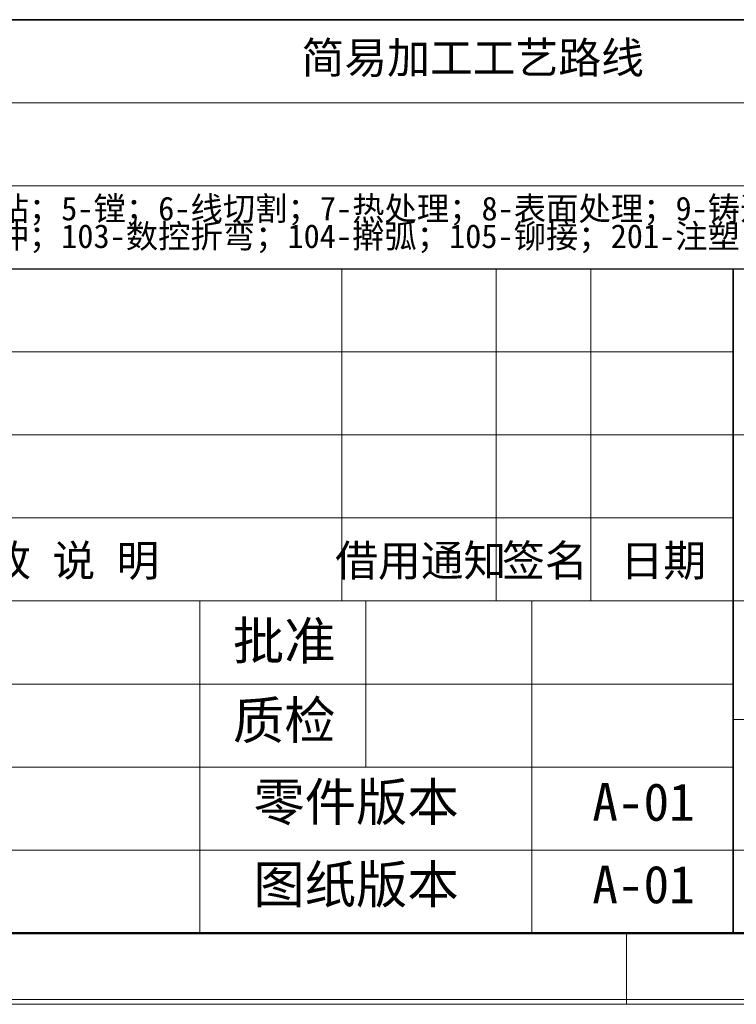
# Model space of a CAD drawing. Header units: millimetres. Extents: x -55 to 731, y 0 to 297.
# Tile 8 of 19: x 264 to 324, y 0 to 83. Entities that reach past the tile are written whole.
import ezdxf

# ---------------------------------------------------------------- set-up
doc = ezdxf.new("R2010")
doc.units = ezdxf.units.MM
doc.layers.add('标注层', color=150, linetype='Continuous')
doc.layers.add('细线层', color=7, linetype='Continuous', lineweight=25)
doc.styles.add('SLDTEXTSTYLE0', font='仿宋_GB2312', dxfattribs={"bigfont": 'bigfont'})
doc.styles.add('SLDTEXTSTYLE1', font='仿宋_GB2312')
doc.styles.add('SLDTEXTSTYLE2', font='SIMSUN.TTC', dxfattribs={"bigfont": 'bigfont'})
doc.styles.add('SLDTEXTSTYLE3', font='HYSWLONGFANGSONG.TTF', dxfattribs={"bigfont": 'bigfont'})

# ---------------------------------------------------------------- blocks, each defined once
blk = doc.blocks.new('SW_NOTE_1')
at = {"color": 0, "linetype": 'Continuous', "lineweight": 0, "char_height": 2, "attachment_point": 1, "style": 'SLDTEXTSTYLE2'}
for s, insert in [('1-车\\M+181472-铣\\M+181473-\\M+19681\\M+181474-钻\\M+181475-镗\\M+181476-线\\M+190D8\\M+18A84\\M+181477-热处\\M+1979D\\M+181478-\\M+1955C\\M+196CA处\\M+1979D\\M+181479-铸\\M+191A2\\M+1814710-焊\\M+190DA\\M+1814711-\\M+195FA电', (0, 2.327)), ('101-\\M+18C83\\M+18CF5\\M+190D8\\M+18147102-\\M+19094\\M+18D54\\M+19974\\M+18147103-\\M+19094\\M+18D54\\M+190DC\\M+19C5E\\M+18147104-擀\\M+18CCA\\M+18147105-铆\\M+190DA\\M+18147201-\\M+1928D\\M+19159\\M+18147202-\\M+18C83\\M+18CF5\\M+191C5\\M+188F3\\M+18147203-挤\\M+18F6F\\M+191C5\\M+188F3\\M+18147 999-\\M+191B4\\M+1975D\\M+19286\\M+195B6\\M+19560\\M+18F71', (0, -0.001))]:
    blk.add_mtext(s, dxfattribs=dict(at, insert=insert))

msp = doc.modelspace()

# ---------------------------------------------------------------- linework, layer by layer
at = {"color": 7, "linetype": 'Continuous', "lineweight": 35}
for p, q in [((233.9959, 82.9894), (413.9959, 82.9894)), ((323.9959, 61.9894), (323.9959, 5.9894)), ((413.9959, 5.9894), (233.9959, 5.9894))]:
    msp.add_line(p, q, dxfattribs=at)
at = {"color": 7, "linetype": 'Continuous', "lineweight": 18}
for p, q in [((233.9959, 75.9894), (413.9959, 75.9894)), ((367.9959, 68.9894), (233.9959, 68.9894)), ((290.9959, 33.9894), (290.9959, 61.9894)), ((303.9959, 33.9894), (303.9959, 61.9894)), ((311.9959, 33.9894), (311.9959, 61.9894)), ((323.9959, 54.9894), (233.9959, 54.9894)), ((323.9959, 47.9894), (233.9959, 47.9894)), ((323.9959, 47.9894), (367.9959, 47.9894)), ((323.9959, 40.9894), (233.9959, 40.9894)), ((367.9959, 33.9894), (233.9959, 33.9894)), ((278.9959, 5.9894), (278.9959, 33.9894)), ((292.9959, 19.9894), (292.9959, 33.9894)), ((306.9959, 5.9894), (306.9959, 33.9894)), ((323.9959, 26.9894), (233.9959, 26.9894)), ((367.9959, 23.9894), (323.9959, 23.9894)), ((323.9959, 19.9894), (233.9959, 19.9894)), ((323.9959, 12.9894), (233.9959, 12.9894)), ((314.9959, 5.9894), (314.9959, -0.0106)), ((-0.0005, 0.3966), (419.993, 0.3966)), ((209.9959, -0.0106), (419.9959, -0.0106))]:
    msp.add_line(p, q, dxfattribs=at)
at = {"color": 7, "linetype": 'Continuous', "lineweight": 25}
msp.add_line((233.9959, 61.9894), (413.9959, 61.9894), dxfattribs=at)
at = {"color": 7, "linetype": 'Continuous', "lineweight": 50}
for p in [(23.9959, 5.9894), (233.9959, 5.9894)]:
    msp.add_line(p, (413.9959, 5.9894), dxfattribs=at)
at = {"layer": '细线层', "color": 7, "lineweight": 18}
msp.add_line((323.9959, 12.9894), (413.9959, 12.9894), dxfattribs=at)

# ---------------------------------------------------------------- block references
at = {"color": 7, "linetype": 'Continuous', "lineweight": 0}
msp.add_blockref('SW_NOTE_1', (234.6133, 65.7451), dxfattribs=at)

# ---------------------------------------------------------------- texts
at = {"color": 7, "linetype": 'Continuous', "lineweight": 0, "attachment_point": 2}
for s, insert, char_height, style in [('简\\M+188D5\\M+189C1\\M+18D48\\M+18D48艺\\M+19848线', (302.025, 81.1045), 2.645833, 'SLDTEXTSTYLE0'), ('\\M+18D58 \\M+189FC 说 \\M+196BE', (265.677, 38.7168), 2.645833, 'SLDTEXTSTYLE0'), ('签\\M+196BC', (308.1062, 38.7168), 2.64583, 'SLDTEXTSTYLE0'), ('\\M+18ED8\\M+19770\\M+192CA\\M+1926D', (297.6411, 38.7168), 2.645833, 'SLDTEXTSTYLE0'), ('\\M+193FA\\M+18AFA', (318.1062, 38.7168), 2.645833, 'SLDTEXTSTYLE0'), ('\\M+194E1\\M+18F79', (286.1282, 32.2181), 3.175, 'SLDTEXTSTYLE0'), ('质检', (286.1282, 25.5203), 3.175, 'SLDTEXTSTYLE0'), ('\\M+197EB\\M+18C8F\\M+194C5\\M+1967B', (292.1854, 18.6344), 3.175, 'SLDTEXTSTYLE0'), ('A-01', (316.4287, 18.6344), 3.175, 'SLDTEXTSTYLE1'), ('图纸\\M+194C5\\M+1967B', (292.1854, 11.6837), 3.175, 'SLDTEXTSTYLE0'), ('A-01', (316.4287, 11.6837), 3.175, 'SLDTEXTSTYLE1')]:
    msp.add_mtext(s, dxfattribs=dict(at, insert=insert, char_height=char_height, style=style))
at = {"layer": '标注层', "color": 1, "insert": (1.4141, 4.5931), "char_height": 2.5, "attachment_point": 1, "style": 'SLDTEXTSTYLE3'}
msp.add_mtext('6\\M+18141钣\\M+18BE0\\M+19357开图\\M+18B79简\\M+188D5\\M+18D48艺\\M+19848线仅\\M+198F4\\M+18E51\\M+18D6C\\M+181477\\M+18141满\\M+191ABROHS\\M+19776\\M+18B81\\M+18147', dxfattribs=at)

doc.saveas('drawing.dxf')
